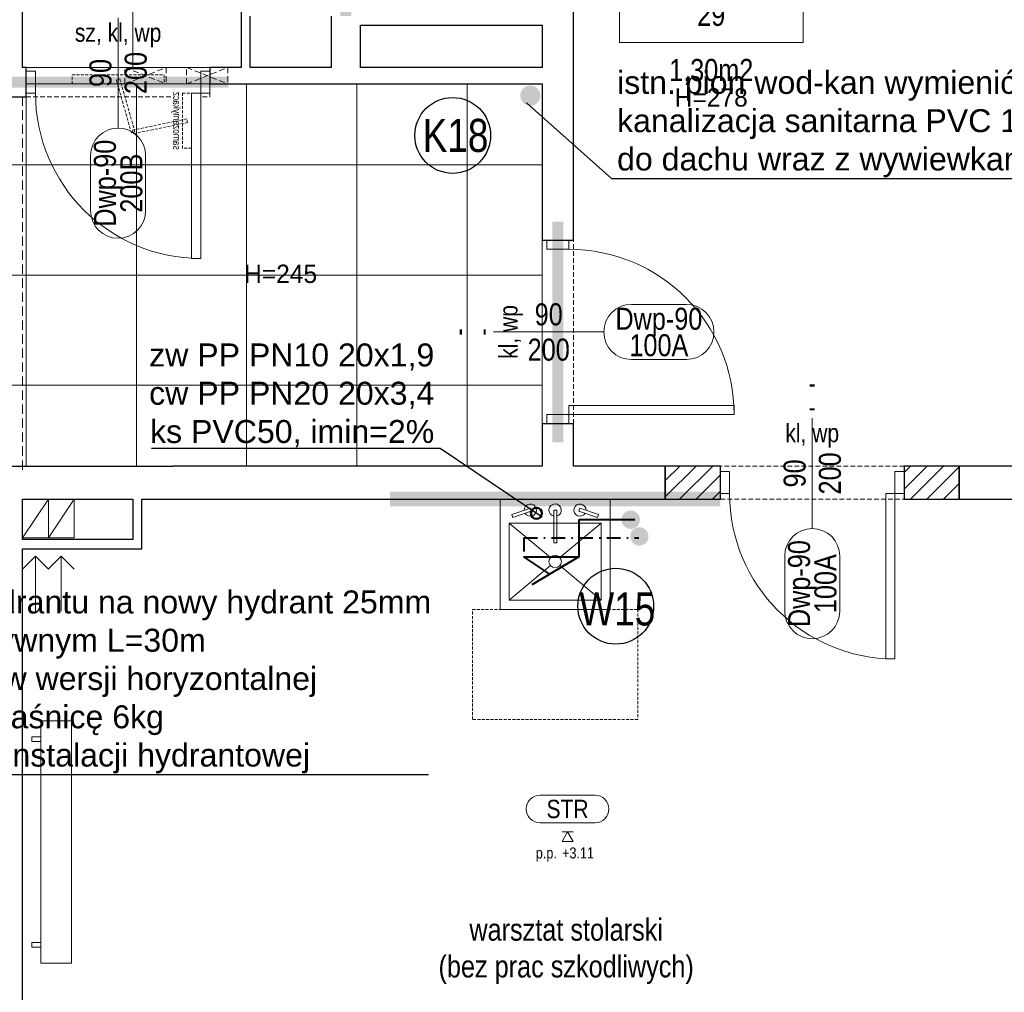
# Model space of a CAD drawing. Header units: millimetres. Extents: x -291747 to 77132, y 46721 to 203932.
# Tile 85 of 110: x 71677 to 72213, y 90986 to 91515. Entities that reach past the tile are written whole.
import ezdxf
from ezdxf.enums import TextEntityAlignment as Align
from ezdxf.lldxf.tags import DXFTag

# ---------------------------------------------------------------- set-up
doc = ezdxf.new("R2010")
doc.units = ezdxf.units.MM
doc.header["$MEASUREMENT"] = 0
for name, pattern in [('DASHDOT', [1, 0.5, -0.25, 0, -0.25]), ('xreff_LSN_szatnie_PW_rzuty_14$0$CENTER', [2, 1.25, -0.25, 0.25, -0.25]), ('xreff_LSN_szatnie_PW_rzuty_14$0$DASHED', [19.05, 12.7, -6.35]), ('xreff_LSN_szatnie_PW_rzuty_14$0$HIDDEN2', [4.7625, 3.175, -1.5875])]:
    doc.linetypes.add(name, pattern=pattern)
doc.layers.get('0').update_dxf_attribs({"lineweight": 9})
doc.layers.get('Defpoints').update_dxf_attribs({"lineweight": 9})
for name, color, linetype, lineweight in [('FL-p.poż. opisy', 5, 'Continuous', 30), ('FL-xref', 250, 'Continuous', 9), ('FL_Ciepła_woda-do odbiorników', 1, 'DASHDOT', 40), ('FL_ks_nad posadzka', 12, 'Continuous', 50), ('FL_ks_pod stropem', 190, 'Continuous', 50), ('FL_opisy_kanaliza', 1, 'Continuous', 25), ('FL_opisy_woda', 7, 'Continuous', 25), ('FL_Zimna_woda-do odbiorników', 5, 'SOLID', 40), ('xreff_LSN_szatnie_PW_rzuty_14$0$A drzwi płytowe', 252, 'Continuous', 9), ('xreff_LSN_szatnie_PW_rzuty_14$0$A drzwi samozamykacze', 252, 'Continuous', 9), ('xreff_LSN_szatnie_PW_rzuty_14$0$A hatch', 8, 'Continuous', 5), ('xreff_LSN_szatnie_PW_rzuty_14$0$A opis', 252, 'Continuous', 9), ('xreff_LSN_szatnie_PW_rzuty_14$0$A opis pom', 252, 'Continuous', 9), ('xreff_LSN_szatnie_PW_rzuty_14$0$A opis pom pow', 252, 'Continuous', 9), ('xreff_LSN_szatnie_PW_rzuty_14$0$A opis stolarka', 252, 'Continuous', 9), ('xreff_LSN_szatnie_PW_rzuty_14$0$A opis stolarka NWD typ', 252, 'Continuous', 9), ('xreff_LSN_szatnie_PW_rzuty_14$0$A opis stolarka NWD wyposażenie', 252, 'Continuous', 9), ('xreff_LSN_szatnie_PW_rzuty_14$0$A opis technologia', 8, 'Continuous', 13), ('xreff_LSN_szatnie_PW_rzuty_14$0$A otwory sciany dzialowe', 8, 'xreff_LSN_szatnie_PW_rzuty_14$0$HIDDEN2', 13), ('xreff_LSN_szatnie_PW_rzuty_14$0$A sufit', 252, 'Continuous', 9), ('xreff_LSN_szatnie_PW_rzuty_14$0$A sufit obrys', 252, 'Continuous', 9), ('xreff_LSN_szatnie_PW_rzuty_14$0$A sufit podwieszany opis', 8, 'Continuous', 13), ('xreff_LSN_szatnie_PW_rzuty_14$0$A widok wyżej', 252, 'xreff_LSN_szatnie_PW_rzuty_14$0$DASHED', 9), ('xreff_LSN_szatnie_PW_rzuty_14$0$A wyposazenie sanitarne', 8, 'Continuous', 9), ('xreff_LSN_szatnie_PW_rzuty_14$0$A-Wall', 252, 'Continuous', 9), ('xreff_LSN_szatnie_PW_rzuty_14$0$IS grzejniki', 8, 'Continuous', 9), ('xreff_LSN_szatnie_PW_rzuty_14$0$IS wentylacja kratki istniejace', 8, 'Continuous', 9)]:
    doc.layers.add(name, color=color, linetype=linetype, lineweight=lineweight)
for name, color, linetype, lineweight, transparency in [('xreff_LSN_szatnie_PW_rzuty_14$0$A fartuchy', 252, 'xreff_LSN_szatnie_PW_rzuty_14$0$HIDDEN2', 9, 0.3), ('xreff_LSN_szatnie_PW_rzuty_14$0$A nadproza SBN', 252, 'xreff_LSN_szatnie_PW_rzuty_14$0$CENTER', 9, 0.25), ('xreff_LSN_szatnie_PW_rzuty_14$0$A opis ppoż drzwi', 252, 'Continuous', 9, 0.25)]:
    doc.layers.add(name, color=color, linetype=linetype, lineweight=lineweight, transparency=transparency)
doc.styles.get("Standard").update_dxf_attribs({"font": 'arial.ttf'})
doc.styles.add('xreff_LSN_szatnie_PW_rzuty_14$0$Standard', font='txt')
doc.styles.add('xreff_LSN_szatnie_PW_rzuty_14$0$STYL ASA', font='ARIALN.TTF')
tags = doc.linetypes.add('SOLID', pattern=[10, 10, 0]).pattern_tags.tags
tags[6:7] = [DXFTag(74, 4), DXFTag(75, 0), DXFTag(340, '0'), DXFTag(46, 0.0), DXFTag(50, 0.0), DXFTag(44, 0.0), DXFTag(45, 0.0)]
tags[4:5] = [DXFTag(74, 4), DXFTag(75, 0), DXFTag(340, '0'), DXFTag(46, 0.0), DXFTag(50, 0.0), DXFTag(44, 0.0), DXFTag(45, 0.0)]
doc.dimstyles.get("Standard").update_dxf_attribs({"dimtxt": 0.18, "dimasz": 0.18, "dimexe": 0.18, "dimexo": 0.0625, "dimgap": 0.09, "dimtad": 0, "dimtih": 1, "dimtoh": 1, "dimdec": 4, "dimzin": 0, "dimdsep": 46, "dimtxsty": 'Standard', "dimcen": 0.09, "dimadec": 0, "dimazin": 0, "dimtfac": 1, "dimtdec": 4, "dimtofl": 0, "dimtmove": 0, "dimatfit": 3, "dimfxl": 1, "dimtolj": 1, "dimtzin": 0, "dimarcsym": 0})

# ---------------------------------------------------------------- blocks, each defined once
blk = doc.blocks.new('xreff_LSN_szatnie_PW_rzuty_14$0$samozamykacz')
at = {"linetype": 'xreff_LSN_szatnie_PW_rzuty_14$0$HIDDEN2', "ltscale": 0.5}
for points in [[(10, -5), (60, -5), (60, 0), (10, 0)], [(25.86, -31.09), (34.04, -2.23), (35.96, -2.77), (27.78, -31.64)], [(0, -40), (0, -10), (-5, -10), (-5, -40)], [(-2.3, -24.02), (27.08, -30.11), (26.67, -32.07), (-2.7, -25.98)]]:
    blk.add_lwpolyline(points, close=True, dxfattribs=at)
at = {"insert": (1, -25), "char_height": 4, "attachment_point": 2, "rotation": 90, "style": 'xreff_LSN_szatnie_PW_rzuty_14$0$STYL ASA'}
blk.add_mtext_dynamic_manual_height_columns('\\pxqc;samozamykacz', width=75.7344, gutter_width=1, heights=[0], dxfattribs=at)
blk = doc.blocks.new('xreff_LSN_szatnie_PW_rzuty_14$0$zlew porzadkowy 60x60')
for points in [[(30, 0), (30, -60), (-30, -60), (-30, 0)], [(-23.09, -9.91), (-12.97, -6.53), (-13.5, -4.93), (-23.63, -8.31)], [(23.09, -9.91), (12.97, -6.53), (13.5, -4.93), (23.62, -8.31)], [(-0.76, -23.82), (-0.76, -6), (0.93, -6), (0.93, -23.82)], [(25, -13), (25, -55), (-25, -55), (-25, -13)]]:
    blk.add_lwpolyline(points, close=True)
for points in [[(-16.42, -7.68, 7.861871), (-16.87, -6.06)], [(0.93, -9.24, 7.870046), (-0.76, -9.29)], [(16.87, -6.06, 7.861871), (16.42, -7.68)]]:
    blk.add_lwpolyline(points, format="xyb")
for points in [[(-25, -13), (-2.58, -31.83)], [(25, -13), (2.58, -31.83)], [(-2.58, -36.17), (-25, -55)], [(2.58, -36.17), (25, -55)]]:
    blk.add_lwpolyline(points)
blk.add_circle((0, -34), 3.38)
at = {"layer": 'Defpoints', "linetype": 'xreff_LSN_szatnie_PW_rzuty_14$0$HIDDEN2', "ltscale": 0.5}
blk.add_lwpolyline([(-45, -60), (45, -60), (45, -120), (-45, -120)], close=True, dxfattribs=at)
blk = doc.blocks.new('xreff_LSN_szatnie_PW_rzuty_14$0$tag wn')
blk.add_lwpolyline([(-25, -7.5), (25, -7.5), (25, 7.5), (-25, 7.5)], close=True)
at = {"style": 'xreff_LSN_szatnie_PW_rzuty_14$0$STYL ASA'}
blk.add_attdef('ROOM:NO', text='', height=6, dxfattribs=at).set_placement((0, 0), align=Align.MIDDLE_CENTER)
at = {"layer": 'xreff_LSN_szatnie_PW_rzuty_14$0$A opis pom pow', "style": 'xreff_LSN_szatnie_PW_rzuty_14$0$STYL ASA'}
blk.add_attdef('ROOM:AREA', text='', height=6, dxfattribs=at).set_placement((0, -15), align=Align.MIDDLE_CENTER)
blk = doc.blocks.new('xreff_LSN_szatnie_PW_rzuty_14$0$środek')
blk.add_line((0, 0), (0, -10))
blk = doc.blocks.new('xreff_LSN_szatnie_PW_rzuty_14$0$ddtag_DOWN')
at = {"transparency": 33554687}
blk.add_lwpolyline([(0, -30), (0, 30)], dxfattribs=at)
at = {"layer": 'xreff_LSN_szatnie_PW_rzuty_14$0$A opis stolarka NWD typ', "transparency": 33554687}
blk.add_lwpolyline([(15, -75, -1), (-15, -75), (-15, -45, -1), (15, -45)], format="xyb", close=True, dxfattribs=at)
at = {"ltscale": 0.1, "transparency": 33554687, "style": 'xreff_LSN_szatnie_PW_rzuty_14$0$STYL ASA'}
blk.add_attdef('DOORS:SZEROKOŚĆ', text='', height=12, rotation=90, dxfattribs=at).set_placement((0, 0, 0), align=Align.BOTTOM_CENTER)
blk.add_attdef('DOORS:WYSOKOŚĆ', text='', height=12, rotation=90, dxfattribs=at).set_placement((3.6, 0, 0), align=Align.TOP_CENTER)
blk.add_attdef('DOORS:AKUSTYKA', text='', height=10, dxfattribs=at).set_placement((0, 49), align=Align.MIDDLE_CENTER)
at = {"layer": 'xreff_LSN_szatnie_PW_rzuty_14$0$A opis ppoż drzwi', "ltscale": 0.1, "transparency": 33554687, "style": 'xreff_LSN_szatnie_PW_rzuty_14$0$STYL ASA'}
blk.add_attdef('DOORS:PPOŻ', text='', height=10, dxfattribs=at).set_placement((0, 36), align=Align.MIDDLE_CENTER)
at = {"layer": 'xreff_LSN_szatnie_PW_rzuty_14$0$A opis stolarka NWD typ', "ltscale": 0.1, "transparency": 33554687, "style": 'xreff_LSN_szatnie_PW_rzuty_14$0$STYL ASA'}
blk.add_attdef('DOORS:PODTYP', text='', height=12, rotation=90, dxfattribs=at).set_placement((1.2, -60, 0), align=Align.TOP_CENTER)
blk.add_attdef('DOORS:TYP', text='', height=12, rotation=90, dxfattribs=at).set_placement((2.4, -60, 0), align=Align.BOTTOM_CENTER)
at = {"layer": 'xreff_LSN_szatnie_PW_rzuty_14$0$A opis stolarka NWD wyposażenie', "ltscale": 0.1, "transparency": 33554687, "style": 'xreff_LSN_szatnie_PW_rzuty_14$0$STYL ASA'}
blk.add_attdef('DOORS:WYPOSAŻENIE', text='', height=10, dxfattribs=at).set_placement((0, 22), align=Align.MIDDLE_CENTER)
blk = doc.blocks.new('xreff_LSN_szatnie_PW_rzuty_14$0$ddtag_RIGHT')
at = {"transparency": 33554687}
blk.add_lwpolyline([(30, 0), (-30, 0)], dxfattribs=at)
at = {"layer": 'xreff_LSN_szatnie_PW_rzuty_14$0$A opis stolarka NWD typ', "transparency": 33554687}
blk.add_lwpolyline([(75, 15, -1), (75, -15), (45, -15, -1), (45, 15)], format="xyb", close=True, dxfattribs=at)
at = {"ltscale": 0.1, "transparency": 33554687, "style": 'xreff_LSN_szatnie_PW_rzuty_14$0$STYL ASA'}
blk.add_attdef('DOORS:AKUSTYKA', text='', height=10, rotation=90, dxfattribs=at).set_placement((-49, 0), align=Align.MIDDLE_CENTER)
blk.add_attdef('DOORS:SZEROKOŚĆ', text='', height=12, dxfattribs=at).set_placement((0, 0, 0), align=Align.BOTTOM_CENTER)
blk.add_attdef('DOORS:WYSOKOŚĆ', text='', height=12, dxfattribs=at).set_placement((0, -3.6, 0), align=Align.TOP_CENTER)
at = {"layer": 'xreff_LSN_szatnie_PW_rzuty_14$0$A opis ppoż drzwi', "ltscale": 0.1, "transparency": 33554687, "style": 'xreff_LSN_szatnie_PW_rzuty_14$0$STYL ASA'}
blk.add_attdef('DOORS:PPOŻ', text='', height=10, rotation=90, dxfattribs=at).set_placement((-36, 0), align=Align.MIDDLE_CENTER)
at = {"layer": 'xreff_LSN_szatnie_PW_rzuty_14$0$A opis stolarka NWD typ', "ltscale": 0.1, "transparency": 33554687, "style": 'xreff_LSN_szatnie_PW_rzuty_14$0$STYL ASA'}
blk.add_attdef('DOORS:TYP', text='', height=12, dxfattribs=at).set_placement((60, -2.4, 0), align=Align.BOTTOM_CENTER)
blk.add_attdef('DOORS:PODTYP', text='', height=12, dxfattribs=at).set_placement((60, -1.2, 0), align=Align.TOP_CENTER)
at = {"layer": 'xreff_LSN_szatnie_PW_rzuty_14$0$A opis stolarka NWD wyposażenie', "ltscale": 0.1, "transparency": 33554687, "style": 'xreff_LSN_szatnie_PW_rzuty_14$0$STYL ASA'}
blk.add_attdef('DOORS:WYPOSAŻENIE', text='', height=10, rotation=90, dxfattribs=at).set_placement((-22, 0), align=Align.MIDDLE_CENTER)
blk = doc.blocks.new('xreff_LSN_szatnie_PW_rzuty_14$0$metka')
blk.add_lwpolyline([(-15, -7.5), (15, -7.5, 0.414214), (22.5, 0), (22.5, 0, 0.414214), (15, 7.5), (-15, 7.5, 0.414214), (-22.5, 0), (-22.5, 0, 0.414214)], format="xyb", close=True)
at = {"style": 'xreff_LSN_szatnie_PW_rzuty_14$0$STYL ASA'}
blk.add_attdef('DETAIL:NO', text='', height=10, dxfattribs=at).set_placement((0, 0), align=Align.MIDDLE_CENTER)
blk = doc.blocks.new('xreff_LSN_szatnie_PW_rzuty_14$0$Anno_Elevation_Label_8')
at = {"color": 0, "linetype": 'ByBlock'}
blk.add_line((-0.05, 0), (0.05, 0), dxfattribs=at)
blk.add_lwpolyline([(0, 0), (-0.05, -0.0866), (0.05, -0.0866)], close=True, dxfattribs=at)
at = {"color": 0, "linetype": 'ByBlock', "style": 'xreff_LSN_szatnie_PW_rzuty_14$0$STYL ASA'}
blk.add_attdef('PREFIX', text='', height=0.1, dxfattribs=at).set_placement((-0.0971, -0.2406), align=Align.RIGHT)
for tag, p in [('ELEVATION', (-0.05, -0.2406)), ('SUFFIX', (-0.05, -0.3811))]:
    blk.add_attdef(tag, p, '', height=0.1, dxfattribs=at)
blk = doc.blocks.new('xreff_LSN_szatnie_PW_rzuty_14')
at = {"layer": 'xreff_LSN_szatnie_PW_rzuty_14$0$A hatch', "linetype": 'Continuous', "lineweight": 5}
h = blk.add_hatch(dxfattribs=at)
h.set_pattern_fill('ANSI31', color=256, scale=2, style=0)
h.set_pattern_definition([(45, (0, 0), (-4.49012806, 4.49012806), [])])
h.paths.add_polyline_path([(72028.68, 91272.22), (72028.68, 91254.22), (72058.68, 91254.22), (72058.68, 91272.22)], flags=0)
h.paths.add_polyline_path([(72158.68, 91272.22), (72158.68, 91254.22), (72188.68, 91254.22), (72188.68, 91272.22)], flags=0)
at = {"layer": 'xreff_LSN_szatnie_PW_rzuty_14$0$A drzwi płytowe', "linetype": 'Continuous', "lineweight": 9, "ltscale": 0.2}
for points in [[(71685.68, 91487.22), (71680.68, 91487.22), (71680.68, 91475.22), (71685.68, 91475.22)], [(71775.68, 91487.22), (71780.68, 91487.22), (71780.68, 91475.22), (71775.68, 91475.22)], [(71964.18, 91390.22), (71964.18, 91395.22), (71976.18, 91395.22), (71976.18, 91390.22)], [(71964.18, 91300.22), (71964.18, 91295.22), (71976.18, 91295.22), (71976.18, 91300.22)], [(72063.68, 91269.22), (72058.68, 91269.22), (72058.68, 91257.22), (72063.68, 91257.22)], [(72153.68, 91269.22), (72158.68, 91269.22), (72158.68, 91257.22), (72153.68, 91257.22)]]:
    blk.add_lwpolyline(points, close=True, dxfattribs=at)
at = {"layer": 'xreff_LSN_szatnie_PW_rzuty_14$0$A drzwi płytowe', "linetype": 'Continuous', "lineweight": 9}
for points in [[(71775.68, 91475.22), (71770.68, 91475.22), (71770.68, 91385.22), (71775.68, 91385.22)], [(71976.18, 91300.22), (71976.18, 91305.22), (72066.18, 91305.22), (72066.18, 91300.22)], [(72153.68, 91257.22), (72148.68, 91257.22), (72148.68, 91167.22), (72153.68, 91167.22)]]:
    blk.add_lwpolyline(points, close=True, dxfattribs=at)
at = {"layer": 'xreff_LSN_szatnie_PW_rzuty_14$0$A drzwi płytowe', "linetype": 'Continuous', "lineweight": 9, "ltscale": 0.2}
for centre in [(71775.68, 91475.22), (72153.68, 91257.22)]:
    blk.add_arc(centre, 90, 180, 270, dxfattribs=at)
at = {"layer": 'xreff_LSN_szatnie_PW_rzuty_14$0$A drzwi płytowe', "linetype": 'Continuous', "lineweight": 9, "ltscale": 0.2, "extrusion": (0, 0, -1)}
blk.add_arc((-71976.18, 91300.22), 90, 90, 180, dxfattribs=at)
at = {"layer": 'xreff_LSN_szatnie_PW_rzuty_14$0$A fartuchy', "ltscale": 1.25, "const_width": 8}
blk.add_lwpolyline([(72058.68, 91254.22), (71878.68, 91254.22)], dxfattribs=at)
at = {"layer": 'xreff_LSN_szatnie_PW_rzuty_14$0$A nadproza SBN', "ltscale": 4, "const_width": 6}
for points in [[(71854.68, 91637.22), (71854.68, 91517.22)], [(71670.68, 91481.22), (71790.68, 91481.22)], [(71970.18, 91405.22), (71970.18, 91285.22)]]:
    blk.add_lwpolyline(points, dxfattribs=at)
at = {"layer": 'xreff_LSN_szatnie_PW_rzuty_14$0$A otwory sciany dzialowe'}
for points in [[(71756.9, 91480.22), (71734.4, 91480.22), (71734.4, 91489.22), (71756.9, 91489.22)], [(71790.46, 91480.22), (71767.96, 91480.22), (71767.96, 91489.22), (71790.46, 91489.22)]]:
    blk.add_lwpolyline(points, close=True, dxfattribs=at)
for points in [[(71734.4, 91489.22), (71756.9, 91480.22)], [(71734.4, 91480.22), (71756.9, 91489.22)], [(71767.96, 91489.22), (71790.46, 91480.22)], [(71767.96, 91480.22), (71790.46, 91489.22)]]:
    blk.add_lwpolyline(points, dxfattribs=at)
at = {"layer": 'xreff_LSN_szatnie_PW_rzuty_14$0$A sufit', "linetype": 'Continuous', "lineweight": 9}
for p, q in [((71678.68, 91489.22), (71678.68, 91807.22)), ((71738.68, 91489.22), (71738.68, 91807.22)), ((71680.68, 91272.22), (71680.68, 91480.22)), ((71740.68, 91272.22), (71740.68, 91480.22)), ((71800.68, 91272.22), (71800.68, 91480.22)), ((71860.68, 91272.22), (71860.68, 91480.22)), ((71920.68, 91272.22), (71920.68, 91480.22)), ((70096.18, 91436.22), (71961.68, 91436.22)), ((70096.18, 91376.22), (71961.68, 91376.22)), ((70096.18, 91316.22), (71961.68, 91316.22))]:
    blk.add_line(p, q, dxfattribs=at)
at = {"layer": 'xreff_LSN_szatnie_PW_rzuty_14$0$A sufit obrys'}
for points in [[(71846.68, 91807.22), (71678.68, 91807.22), (71678.68, 91489.22), (71797.68, 91489.22), (71797.68, 91522.22), (71846.68, 91522.22)], [(71652.68, 91496.22), (71411.68, 91496.22), (71411.68, 91473.22), (70096.18, 91473.22), (70096.18, 91270.22), (71411.68, 91270.22), (71411.68, 91063.22), (71652.68, 91063.22), (71652.68, 91272.22), (71961.68, 91272.22), (71961.68, 91480.22), (71680.68, 91480.22), (71680.68, 91473.22), (71652.68, 91473.22)]]:
    blk.add_lwpolyline(points, close=True, dxfattribs=at)
at = {"layer": 'xreff_LSN_szatnie_PW_rzuty_14$0$A widok wyżej', "linetype": 'xreff_LSN_szatnie_PW_rzuty_14$0$DASHED', "lineweight": 9, "ltscale": 0.2}
for p, q in [((71680.68, 91489.22), (71680.68, 91473.22)), ((71680.68, 91489.22), (71780.68, 91489.22)), ((71780.68, 91473.22), (71780.68, 91489.22)), ((71680.68, 91473.22), (71760.68, 91473.22)), ((71776.68, 91473.22), (71780.68, 91473.22)), ((71961.68, 91395.22), (71961.68, 91295.22)), ((71978.68, 91395.22), (71961.68, 91395.22)), ((71978.68, 91295.22), (71978.68, 91395.22)), ((71961.68, 91295.22), (71978.68, 91295.22)), ((72158.68, 91272.22), (72058.68, 91272.22)), ((72058.68, 91254.22), (72158.68, 91254.22))]:
    blk.add_line(p, q, dxfattribs=at)
at = {"layer": 'xreff_LSN_szatnie_PW_rzuty_14$0$A widok wyżej', "ltscale": 0.4}
blk.add_lwpolyline([(71678.68, 91270.22), (71678.68, 91473.22)], dxfattribs=at)
at = {"layer": 'xreff_LSN_szatnie_PW_rzuty_14$0$A-Wall', "linetype": 'Continuous', "lineweight": 25}
for p, q in [((71978.68, 91395.22), (71978.68, 91953.22)), ((71678.68, 91489.22), (71678.68, 91723.22)), ((71797.68, 91522.22), (71797.68, 91489.22)), ((71802.68, 91489.22), (71802.68, 91517.22)), ((71846.68, 91517.22), (71846.68, 91489.22)), ((71862.68, 91489.22), (71862.68, 91512.22)), ((71862.68, 91512.22), (71961.68, 91512.22)), ((71961.68, 91512.22), (71961.68, 91489.22)), ((71680.68, 91489.22), (71678.68, 91489.22)), ((71680.68, 91473.22), (71680.68, 91489.22)), ((71780.68, 91489.22), (71780.68, 91480.22)), ((71797.68, 91489.22), (71780.68, 91489.22)), ((71846.68, 91489.22), (71802.68, 91489.22)), ((71961.68, 91489.22), (71862.68, 91489.22)), ((71780.68, 91480.22), (71961.68, 91480.22)), ((71961.68, 91480.22), (71961.68, 91395.22)), ((71652.68, 91473.22), (71680.68, 91473.22)), ((71961.68, 91395.22), (71978.68, 91395.22)), ((71978.68, 91295.22), (71961.68, 91295.22)), ((71961.68, 91295.22), (71961.68, 91272.22)), ((71978.68, 91272.22), (71978.68, 91295.22)), ((71652.68, 91272.22), (71760.68, 91272.22)), ((71776.68, 91272.22), (71760.68, 91272.22)), ((71961.68, 91272.22), (71776.68, 91272.22)), ((72028.68, 91272.22), (71978.68, 91272.22)), ((72028.68, 91254.22), (72028.68, 91272.22)), ((72028.68, 91272.22), (72028.68, 91254.22)), ((72058.68, 91272.22), (72028.68, 91272.22)), ((72058.68, 91254.22), (72058.68, 91272.22)), ((72158.68, 91272.22), (72158.68, 91254.22)), ((72188.68, 91272.22), (72158.68, 91272.22)), ((72188.68, 91254.22), (72188.68, 91272.22)), ((72188.68, 91272.22), (72188.68, 91254.22)), ((72253.68, 91272.22), (72188.68, 91272.22)), ((71678.68, 91232.22), (71678.68, 91254.22)), ((71678.68, 91254.22), (71738.68, 91254.22)), ((71738.68, 91254.22), (71738.68, 91232.22)), ((71743.68, 91254.22), (71776.68, 91254.22)), ((71743.68, 91227.22), (71743.68, 91254.22)), ((71776.68, 91254.22), (72028.68, 91254.22)), ((72028.68, 91254.22), (72058.68, 91254.22)), ((72158.68, 91254.22), (72188.68, 91254.22)), ((72188.68, 91254.22), (72253.68, 91254.22)), ((71738.68, 91232.22), (71678.68, 91232.22)), ((71678.68, 90819.72), (71678.68, 91227.22)), ((71678.68, 91227.22), (71743.68, 91227.22))]:
    blk.add_line(p, q, dxfattribs=at)
at = {"layer": 'xreff_LSN_szatnie_PW_rzuty_14$0$A-Wall'}
for points in [[(71678.68, 91233.22), (71692.68, 91233.22), (71692.68, 91254.22), (71678.68, 91254.22)], [(71692.68, 91233.22), (71706.68, 91233.22), (71706.68, 91254.22), (71692.68, 91254.22)]]:
    blk.add_lwpolyline(points, close=True, dxfattribs=at)
for points in [[(71692.68, 91254.22), (71678.68, 91233.22)], [(71706.68, 91254.22), (71692.68, 91233.22)]]:
    blk.add_lwpolyline(points, dxfattribs=at)
at = {"layer": 'xreff_LSN_szatnie_PW_rzuty_14$0$IS grzejniki'}
for p, q in [((71688.68, 91133.6), (71688.68, 91001.6)), ((71705.28, 91133.6), (71688.68, 91133.6)), ((71705.28, 91001.6), (71705.28, 91133.6)), ((71688.68, 91124.85), (71683.68, 91124.85)), ((71683.68, 91124.85), (71683.68, 91122.35)), ((71683.68, 91122.35), (71688.68, 91122.35)), ((71683.68, 91010.35), (71683.68, 91012.85)), ((71683.68, 91012.85), (71688.68, 91012.85)), ((71688.68, 91010.35), (71683.68, 91010.35)), ((71688.68, 91001.6), (71705.28, 91001.6))]:
    blk.add_line(p, q, dxfattribs=at)
at = {"layer": 'xreff_LSN_szatnie_PW_rzuty_14$0$IS wentylacja kratki istniejace'}
for points in [[(71692.76, 91216.15), (71685.68, 91223.22), (71678.61, 91216.15)], [(71685.68, 91223.22), (71685.68, 91193.22)], [(71706.76, 91216.15), (71699.68, 91223.22), (71692.61, 91216.15)], [(71699.68, 91223.22), (71699.68, 91193.22)]]:
    blk.add_lwpolyline(points, dxfattribs=at)
at = {"layer": 'xreff_LSN_szatnie_PW_rzuty_14$0$A drzwi płytowe', "linetype": 'Continuous', "lineweight": 9, "ltscale": 0.2, "rotation": 180}
for p in [(71730.68, 91481.22), (72108.68, 91263.22)]:
    blk.add_blockref('xreff_LSN_szatnie_PW_rzuty_14$0$środek', p, dxfattribs=at)
at = {"layer": 'xreff_LSN_szatnie_PW_rzuty_14$0$A drzwi płytowe', "linetype": 'Continuous', "lineweight": 9, "ltscale": 0.2, "extrusion": (0, 0, -1), "zscale": -1, "rotation": 90}
blk.add_blockref('xreff_LSN_szatnie_PW_rzuty_14$0$środek', (-71970.18, 91345.22), dxfattribs=at)
at = {"layer": 'xreff_LSN_szatnie_PW_rzuty_14$0$A drzwi samozamykacze', "xscale": -1}
blk.add_blockref('xreff_LSN_szatnie_PW_rzuty_14$0$samozamykacz', (71765.68, 91485.22), dxfattribs=at)
at = {"layer": 'xreff_LSN_szatnie_PW_rzuty_14$0$A opis pom', "linetype": 'Continuous', "lineweight": 9, "xscale": 2, "yscale": 2, "zscale": 2}
blk.add_blockref('xreff_LSN_szatnie_PW_rzuty_14$0$tag wn', (72053.68, 91517.85), dxfattribs=at).add_auto_attribs({'ROOM:NO': '29', 'ROOM:AREA': '1,30m2'})
at = {"layer": 'xreff_LSN_szatnie_PW_rzuty_14$0$A opis stolarka', "linetype": 'Continuous', "lineweight": 9}
ref = blk.add_blockref('xreff_LSN_szatnie_PW_rzuty_14$0$ddtag_DOWN', (71730.68, 91486.22, 0), dxfattribs=at)
ref.add_attrib('DOORS:AKUSTYKA', '-', dxfattribs={"layer": '0', "ltscale": 0.1, "height": 10, "style": 'xreff_LSN_szatnie_PW_rzuty_14$0$STYL ASA'}).set_placement((71730.68, 91535.22, 0), align=Align.MIDDLE_CENTER)
ref.add_attrib('DOORS:PPOŻ', '-', dxfattribs={"layer": 'xreff_LSN_szatnie_PW_rzuty_14$0$A opis ppoż drzwi', "ltscale": 0.1, "height": 10, "style": 'xreff_LSN_szatnie_PW_rzuty_14$0$STYL ASA'}).set_placement((71730.68, 91522.22, 0), align=Align.MIDDLE_CENTER)
ref.add_attrib('DOORS:WYSOKOŚĆ', '200', dxfattribs={"layer": '0', "ltscale": 0.1, "height": 12, "rotation": 90, "style": 'xreff_LSN_szatnie_PW_rzuty_14$0$STYL ASA'}).set_placement((71734.28, 91486.22), align=Align.TOP_CENTER)
ref.add_attrib('DOORS:SZEROKOŚĆ', '90', dxfattribs={"layer": '0', "ltscale": 0.1, "height": 12, "rotation": 90, "style": 'xreff_LSN_szatnie_PW_rzuty_14$0$STYL ASA'}).set_placement((71730.68, 91486.22), align=Align.BOTTOM_CENTER)
ref.add_attrib('DOORS:PODTYP', '200B', dxfattribs={"layer": 'xreff_LSN_szatnie_PW_rzuty_14$0$A opis stolarka NWD typ', "ltscale": 0.1, "height": 12, "rotation": 90, "style": 'xreff_LSN_szatnie_PW_rzuty_14$0$STYL ASA'}).set_placement((71731.88, 91426.22), align=Align.TOP_CENTER)
ref.add_attrib('DOORS:TYP', 'Dwp-90', dxfattribs={"layer": 'xreff_LSN_szatnie_PW_rzuty_14$0$A opis stolarka NWD typ', "ltscale": 0.1, "height": 12, "rotation": 90, "style": 'xreff_LSN_szatnie_PW_rzuty_14$0$STYL ASA'}).set_placement((71733.08, 91426.22), align=Align.BOTTOM_CENTER)
ref.add_attrib('DOORS:WYPOSAŻENIE', 'sz, kl, wp', dxfattribs={"layer": 'xreff_LSN_szatnie_PW_rzuty_14$0$A opis stolarka NWD wyposażenie', "ltscale": 0.1, "height": 10, "style": 'xreff_LSN_szatnie_PW_rzuty_14$0$STYL ASA'}).set_placement((71730.68, 91508.22, 0), align=Align.MIDDLE_CENTER)
ref = blk.add_blockref('xreff_LSN_szatnie_PW_rzuty_14$0$ddtag_RIGHT', (71965.18, 91345.22, 0), dxfattribs=at)
ref.add_attrib('DOORS:AKUSTYKA', '-', dxfattribs={"layer": '0', "ltscale": 0.1, "height": 10, "rotation": 90, "style": 'xreff_LSN_szatnie_PW_rzuty_14$0$STYL ASA'}).set_placement((71916.18, 91345.22, 0), align=Align.MIDDLE_CENTER)
ref.add_attrib('DOORS:PPOŻ', '-', dxfattribs={"layer": 'xreff_LSN_szatnie_PW_rzuty_14$0$A opis ppoż drzwi', "ltscale": 0.1, "height": 10, "rotation": 90, "style": 'xreff_LSN_szatnie_PW_rzuty_14$0$STYL ASA'}).set_placement((71929.18, 91345.22, 0), align=Align.MIDDLE_CENTER)
ref.add_attrib('DOORS:WYSOKOŚĆ', '200', dxfattribs={"layer": '0', "ltscale": 0.1, "height": 12, "style": 'xreff_LSN_szatnie_PW_rzuty_14$0$STYL ASA'}).set_placement((71965.18, 91341.62), align=Align.TOP_CENTER)
ref.add_attrib('DOORS:SZEROKOŚĆ', '90', dxfattribs={"layer": '0', "ltscale": 0.1, "height": 12, "style": 'xreff_LSN_szatnie_PW_rzuty_14$0$STYL ASA'}).set_placement((71965.18, 91345.22), align=Align.BOTTOM_CENTER)
ref.add_attrib('DOORS:PODTYP', '100A', dxfattribs={"layer": 'xreff_LSN_szatnie_PW_rzuty_14$0$A opis stolarka NWD typ', "ltscale": 0.1, "height": 12, "style": 'xreff_LSN_szatnie_PW_rzuty_14$0$STYL ASA'}).set_placement((72025.18, 91344.02), align=Align.TOP_CENTER)
ref.add_attrib('DOORS:TYP', 'Dwp-90', dxfattribs={"layer": 'xreff_LSN_szatnie_PW_rzuty_14$0$A opis stolarka NWD typ', "ltscale": 0.1, "height": 12, "style": 'xreff_LSN_szatnie_PW_rzuty_14$0$STYL ASA'}).set_placement((72025.18, 91342.82), align=Align.BOTTOM_CENTER)
ref.add_attrib('DOORS:WYPOSAŻENIE', 'kl, wp', dxfattribs={"layer": 'xreff_LSN_szatnie_PW_rzuty_14$0$A opis stolarka NWD wyposażenie', "ltscale": 0.1, "height": 10, "rotation": 90, "style": 'xreff_LSN_szatnie_PW_rzuty_14$0$STYL ASA'}).set_placement((71943.18, 91345.22, 0), align=Align.MIDDLE_CENTER)
ref = blk.add_blockref('xreff_LSN_szatnie_PW_rzuty_14$0$ddtag_DOWN', (72108.68, 91268.22), dxfattribs=at)
ref.add_attrib('DOORS:AKUSTYKA', '-', dxfattribs={"layer": '0', "ltscale": 0.1, "height": 10, "style": 'xreff_LSN_szatnie_PW_rzuty_14$0$STYL ASA'}).set_placement((72108.68, 91317.22), align=Align.MIDDLE_CENTER)
ref.add_attrib('DOORS:PPOŻ', '-', dxfattribs={"layer": 'xreff_LSN_szatnie_PW_rzuty_14$0$A opis ppoż drzwi', "ltscale": 0.1, "height": 10, "style": 'xreff_LSN_szatnie_PW_rzuty_14$0$STYL ASA'}).set_placement((72108.68, 91304.22), align=Align.MIDDLE_CENTER)
ref.add_attrib('DOORS:WYSOKOŚĆ', '200', dxfattribs={"layer": '0', "ltscale": 0.1, "height": 12, "rotation": 90, "style": 'xreff_LSN_szatnie_PW_rzuty_14$0$STYL ASA'}).set_placement((72112.28, 91268.22, 0), align=Align.TOP_CENTER)
ref.add_attrib('DOORS:SZEROKOŚĆ', '90', dxfattribs={"layer": '0', "ltscale": 0.1, "height": 12, "rotation": 90, "style": 'xreff_LSN_szatnie_PW_rzuty_14$0$STYL ASA'}).set_placement((72108.68, 91268.22, 0), align=Align.BOTTOM_CENTER)
ref.add_attrib('DOORS:PODTYP', '100A', dxfattribs={"layer": 'xreff_LSN_szatnie_PW_rzuty_14$0$A opis stolarka NWD typ', "ltscale": 0.1, "height": 12, "rotation": 90, "style": 'xreff_LSN_szatnie_PW_rzuty_14$0$STYL ASA'}).set_placement((72109.88, 91208.22, 0), align=Align.TOP_CENTER)
ref.add_attrib('DOORS:TYP', 'Dwp-90', dxfattribs={"layer": 'xreff_LSN_szatnie_PW_rzuty_14$0$A opis stolarka NWD typ', "ltscale": 0.1, "height": 12, "rotation": 90, "style": 'xreff_LSN_szatnie_PW_rzuty_14$0$STYL ASA'}).set_placement((72111.08, 91208.22, 0), align=Align.BOTTOM_CENTER)
ref.add_attrib('DOORS:WYPOSAŻENIE', 'kl, wp', dxfattribs={"layer": 'xreff_LSN_szatnie_PW_rzuty_14$0$A opis stolarka NWD wyposażenie', "ltscale": 0.1, "height": 10, "style": 'xreff_LSN_szatnie_PW_rzuty_14$0$STYL ASA'}).set_placement((72108.68, 91290.22), align=Align.MIDDLE_CENTER)
at = {"layer": 'xreff_LSN_szatnie_PW_rzuty_14$0$A sufit podwieszany opis', "linetype": 'Continuous', "lineweight": 13}
blk.add_blockref('xreff_LSN_szatnie_PW_rzuty_14$0$metka', (71975.44, 91085.54, -313), dxfattribs=at).add_auto_attribs({'DETAIL:NO': 'STR'})
at = {"layer": 'xreff_LSN_szatnie_PW_rzuty_14$0$A sufit podwieszany opis', "linetype": 'Continuous', "lineweight": 13, "xscale": 60, "yscale": 60, "zscale": 60}
blk.add_blockref('xreff_LSN_szatnie_PW_rzuty_14$0$Anno_Elevation_Label_8', (71975.44, 91073.04, 311), dxfattribs=at).add_auto_attribs({'PREFIX': 'p.p.', 'ELEVATION': '+3.11'})
at = {"layer": 'xreff_LSN_szatnie_PW_rzuty_14$0$A wyposazenie sanitarne'}
blk.add_blockref('xreff_LSN_szatnie_PW_rzuty_14$0$zlew porzadkowy 60x60', (71968.68, 91254.22), dxfattribs=at)
at = {"layer": 'xreff_LSN_szatnie_PW_rzuty_14$0$A opis', "linetype": 'Continuous', "lineweight": 9, "char_height": 10, "attachment_point": 5, "style": 'xreff_LSN_szatnie_PW_rzuty_14$0$Standard'}
for s, insert in [('\\A1;\\pxqc;H=278', (72053.68, 91472.85)), ('\\A1;\\pxqc;H=245', (71819.18, 91376.83))]:
    blk.add_mtext_dynamic_manual_height_columns(s, width=72.7481, gutter_width=1, heights=[0], dxfattribs=dict(at, insert=insert))
at = {"layer": 'xreff_LSN_szatnie_PW_rzuty_14$0$A opis technologia', "insert": (71974.68, 90990.22), "char_height": 12, "attachment_point": 8, "style": 'xreff_LSN_szatnie_PW_rzuty_14$0$STYL ASA'}
blk.add_mtext_dynamic_manual_height_columns('warsztat stolarski\\P(bez prac szkodliwych)', width=187.6495, gutter_width=1, heights=[0], dxfattribs=at)

msp = doc.modelspace()

# ---------------------------------------------------------------- block references
at = {"layer": 'FL-xref'}
msp.add_blockref('xreff_LSN_szatnie_PW_rzuty_14', (0, 0), dxfattribs=at)

# ---------------------------------------------------------------- next in the draw order: hatches: boundary and pattern name
at = {"layer": 'FL_Ciepła_woda-do odbiorników', "ltscale": 15}
msp.add_hatch(color=256, dxfattribs=at).paths.add_polyline_path([(72014.14, 91228.92, 1), (72014.92, 91238.89, 1)])
at = {"layer": 'FL_ks_nad posadzka'}
msp.add_hatch(color=256, dxfattribs=at).paths.add_polyline_path([(71955.18, 91479.38, 1), (71955.18, 91468.38, 1)])
at = {"layer": 'FL_Zimna_woda-do odbiorników'}
msp.add_hatch(color=256, dxfattribs=at).paths.add_polyline_path([(72009.45, 91238.02, 1), (72010.23, 91247.99, 1)])

# ---------------------------------------------------------------- next in the draw order: linework, layer by layer
at = {"layer": 'FL_Ciepła_woda-do odbiorników', "ltscale": 15}
for q in [(71951.55, 91222.84), (72014.26, 91233.24)]:
    msp.add_line((71951.55, 91233.24), q, dxfattribs=at)
at = {"layer": 'FL_ks_pod stropem'}
msp.add_circle((71958.5, 91246.5), 3, dxfattribs=at)
at = {"layer": 'FL_opisy_kanaliza'}
msp.add_circle((71912.9, 91452.21), 20.64, dxfattribs=at)
at = {"layer": 'FL_opisy_woda'}
msp.add_circle((72001.69, 91195.92), 20.64, dxfattribs=at)
at = {"layer": 'FL_Zimna_woda-do odbiorników'}
for p, q in [((71981.7, 91243.22), (72012.02, 91243.22)), ((71981.7, 91222.85), (71981.7, 91243.22)), ((71951.53, 91222.84), (71981.7, 91222.85)), ((71951.53, 91222.84), (71965.66, 91213.32)), ((71981.53, 91222.85), (71955.99, 91207.52))]:
    msp.add_line(p, q, dxfattribs=at)

# ---------------------------------------------------------------- next in the draw order: texts
at = {"layer": 'FL-p.poż. opisy', "insert": (71546, 91104.87), "char_height": 12.5, "attachment_point": 7}
msp.add_mtext('wymiana ist. hydrantu na nowy hydrant 25mm\\Pz wężem półsztywnym L=30m\\Ptypu W-25/30G w wersji horyzontalnej\\Pz miejscem na gaśnicę 6kg\\Pzasilanie z istn. instalacji hydrantowej \\P', dxfattribs=at)
at = {"layer": 'FL_opisy_kanaliza', "insert": (71896.55, 91442.98), "char_height": 18, "attachment_point": 7}
msp.add_mtext('\\W0.8;K18', dxfattribs=at)
at = {"layer": 'FL_opisy_woda'}
for s, insert, char_height, attachment_point in [('istn. pion wod-kan wymienić na nowy\\Pkanalizacja sanitarna PVC 110 - od poziomu odpływowego w piwnicy\\Pdo dachu wraz z wywiewkami oraz podłączeniem urządzeń', (72002.41, 91429.37), 12.5, 7), ('zw PP PN10 20x1,9\\Pcw PP PN20 20x3,4\\Pks PVC50, imin=2%', (71902.86, 91282.46), 12.5, 9), ('\\W0.8;W15', (71981.84, 91185.19), 18, 7)]:
    msp.add_mtext(s, dxfattribs=dict(at, insert=insert, char_height=char_height, attachment_point=attachment_point))

# ---------------------------------------------------------------- next in the draw order: leaders
at = {"layer": 'FL-p.poż. opisy', "annotation_type": 0, "has_hookline": 1, "hookline_direction": 0, "text_width": 353.76}
msp.add_leader([(71423.09, 91172.41), (71542.88, 91104.24), (71545.38, 91104.24)], dimstyle='Standard', override={"dimtxt": 2.5, "dimasz": 2.5, "dimexe": 1.25, "dimexo": 0.625, "dimgap": 0.625, "dimtad": 1, "dimtih": 0, "dimtoh": 0, "dimdec": 2, "dimzin": 8, "dimdsep": 44, "dimcen": 2.5, "dimtdec": 2, "dimtofl": 1, "dimldrblk": 'None', "dimtolj": 0, "dimtzin": 8}, dxfattribs=at)
at = {"layer": 'FL_opisy_woda', "annotation_type": 0, "has_hookline": 1}
for points, hookline_direction, text_width in [([(71953.01, 91469.94), (71999.29, 91428.74), (72001.79, 91428.74)], 0, 532.03), ([(71960.99, 91244.83), (71905.98, 91281.84), (71903.48, 91281.84)], 1, 154.06)]:
    msp.add_leader(points, dimstyle='Standard', override={"dimtxt": 2.5, "dimasz": 2.5, "dimexe": 1.25, "dimexo": 0.625, "dimgap": 0.625, "dimtad": 1, "dimtih": 0, "dimtoh": 0, "dimdec": 2, "dimzin": 8, "dimdsep": 44, "dimcen": 2.5, "dimtdec": 2, "dimtofl": 1, "dimldrblk": 'None', "dimtolj": 0, "dimtzin": 8}, dxfattribs=dict(at, hookline_direction=hookline_direction, text_width=text_width))

doc.saveas('drawing.dxf')
